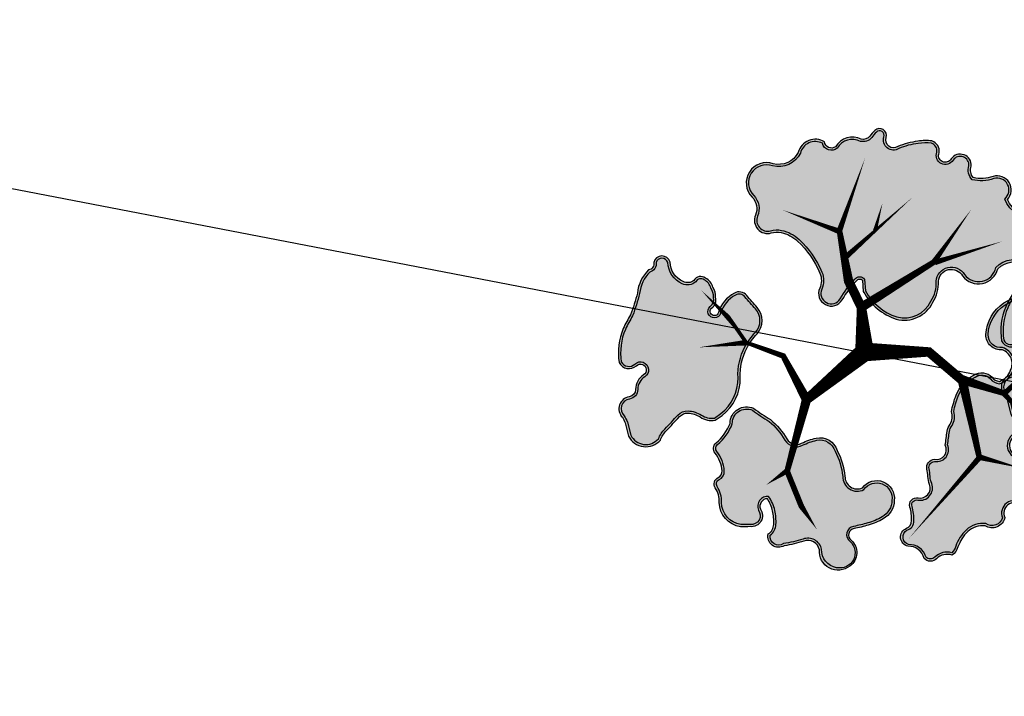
# Model space of a CAD drawing. Header units: metres. Extents: x 0 to 60282398, y -11592309 to 5708004.
# Tile 10 of 136: x 32353332 to 32353366, y 5707833 to 5707857. Entities that reach past the tile are written whole.
import ezdxf

# ---------------------------------------------------------------- set-up
doc = ezdxf.new("R2010")
doc.units = ezdxf.units.M
doc.header["$LTSCALE"] = 0.75
doc.layers.get('0').update_dxf_attribs({"linetype": 'CONTINUOUS'})
doc.layers.get('DEFPOINTS').update_dxf_attribs({"linetype": 'CONTINUOUS'})
for name, color, linetype, transparency in [('10414944$0$PF-Krone', 33, 'CONTINUOUS', 0.7), ('10414944$0$PF-Krone_SOL', 70, 'CONTINUOUS', 0.7), ('10414944$0$ST-Baum', 7, 'CONTINUOUS', 0.7)]:
    doc.layers.add(name, color=color, linetype=linetype, transparency=transparency)
doc.layers.add('10414944$0$PF-Stamm', color=7, linetype='CONTINUOUS', true_color=0x5f5144, transparency=0.7)

# ---------------------------------------------------------------- blocks, each defined once
blk = doc.blocks.new('19-A2-A0')
at = {"layer": 'DEFPOINTS'}
blk.add_lwpolyline([(-489.15, -204.65), (489.1499999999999, -204.65), (489.1499999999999, 204.6499999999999), (-489.15, 204.65)], close=True, dxfattribs=at)
blk = doc.blocks.new('10414944$0$PF-BAUM_12')
at = {"layer": '10414944$0$PF-Krone_SOL', "transparency": 33554457}
h = blk.add_hatch(color=256, dxfattribs=at)
h.dxf.hatch_style = 1
h.set_gradient(color1=(88, 186, 72), color2=(175, 217, 170), tint=1, name='INVSPHERICAL')
edge = h.paths.add_edge_path()
edge.add_arc((-1.275830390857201, 1.399382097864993), 0.5409778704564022, 250.2469540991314, 303.4279495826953)
edge.add_arc((-0.5984433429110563, 0.4187938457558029), 0.6510505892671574, 94.36910483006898, 125.6408546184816, ccw=False)
edge.add_arc((-0.587127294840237, 0.2706846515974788), 0.7995914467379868, 79.90603873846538, 94.36910483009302, ccw=False)
edge.add_arc((-0.4073649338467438, 1.280481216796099), 0.2260808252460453, 259.9060387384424, 345.036763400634)
edge.add_arc((3.355624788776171, 0.2747785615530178), 3.668983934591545, 162.1844054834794, 165.0367634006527, ccw=False)
edge.add_arc((-0.2456361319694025, 1.432098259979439), 0.1136697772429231, 342.1844054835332, 421.4180956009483)
edge.add_arc((-0.3771698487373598, 1.19066696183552), 0.3886064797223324, 61.41809560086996, 105.4179101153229)
edge.add_arc((-0.4936066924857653, 1.612872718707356), 0.04936068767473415, 76.8677145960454, 285.41791011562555, ccw=False)
edge.add_arc((-0.4341673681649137, 1.767018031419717), 0.1165230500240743, 245.5522695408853, 317.881899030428)
edge.add_arc((-0.4413423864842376, 1.854276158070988), 0.1900562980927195, 299.5067279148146, 335.7073154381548)
edge.add_arc((-0.3904004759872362, 1.888891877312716), 0.1663692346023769, 317.3095623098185, 366.5168461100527)
edge.add_arc((-0.3153293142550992, 1.913845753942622), 0.09042715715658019, 356.149970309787, 452.3298293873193)
edge.add_arc((-0.2836797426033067, 2.114347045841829), 0.115674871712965, 186.3954916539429, 252.218544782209, ccw=False)
edge.add_arc((-0.1459217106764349, 2.139917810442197), 0.2556222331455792, 124.29676579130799, 188.6524407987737, ccw=False)
edge.add_arc((-0.3624160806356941, 2.415849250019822), 0.09717537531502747, 318.212910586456, 468.939619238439)
edge.add_arc((-0.4454785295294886, 2.554862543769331), 0.06980565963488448, 219.6884793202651, 317.5680266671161, ccw=False)
edge.add_arc((-0.5986654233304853, 2.082493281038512), 0.439202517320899, 76.91022463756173, 116.5449462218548)
edge.add_arc((-1.495104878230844, 4.557210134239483), 2.19639944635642, 281.76109639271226, 288.5889336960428, ccw=False)
edge.add_arc((-1.011380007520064, 0.8577594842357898), 1.549581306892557, 91.33232178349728, 98.00209096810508)
edge.add_arc((-1.110200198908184, 1.690989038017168), 0.7109395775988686, 99.46380088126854, 131.7621549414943)
edge.add_arc((-1.477296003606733, 2.155428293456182), 0.1251505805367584, 148.2467478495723, 256.0758048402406)
edge.add_arc((-1.523772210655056, 1.967966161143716), 0.06798690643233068, -114.95558517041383, 76.07580484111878, ccw=False)
edge.add_arc((-1.636922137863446, 1.724823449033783), 0.2001945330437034, 65.04441483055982, 122.1083113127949)
edge.add_arc((-1.789896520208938, 1.968606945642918), 0.08761018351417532, 221.6313549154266, 302.10831131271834, ccw=False)
edge.add_arc((-1.960268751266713, 1.817176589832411), 0.1403324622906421, 41.63135491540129, 166.8647619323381)
edge.add_arc((-2.344888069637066, 1.951900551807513), 0.2684363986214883, 321.9494812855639, 337.47522959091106, ccw=False)
edge.add_line((-2.1335031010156, 1.78644815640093), (-2.24070044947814, 1.672145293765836))
edge.add_arc((-2.050168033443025, 1.55746642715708), 0.2223822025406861, 148.9568377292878, 261.8330409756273)
edge.add_arc((-2.014945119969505, 1.023902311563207), 0.3204793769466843, 78.77175414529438, 102.03339601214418, ccw=False)
edge.add_arc((0.8411733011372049, 15.41112581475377), 14.34749978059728, 258.7717541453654, 259.659480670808)
edge.add_arc((-1.756767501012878, 1.172825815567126), 0.1258717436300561, 30.356045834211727, 79.65948067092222, ccw=False)
edge.add_arc((-1.887098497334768, 1.096495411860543), 0.2769098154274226, -0.4934409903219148, 30.356045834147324, ccw=False)
edge.add_arc((-1.360198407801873, 1.091957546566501), 0.2500098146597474, 179.5065590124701, 221.3188039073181)
edge.add_line((-1.547967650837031, 0.9268890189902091), (-1.458662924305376, 0.8902364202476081))
edge = h.paths.add_edge_path()
edge.add_arc((-2.059481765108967, -1.084874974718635), 0.2169261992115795, 117.743017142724, 251.4279173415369, ccw=False)
edge.add_arc((-2.253533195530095, -0.7960594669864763), 0.1343037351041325, 313.8670810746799, 413.8728587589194)
edge.add_arc((-1.138115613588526, 0.5381594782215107), 1.605061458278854, 221.5239991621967, 229.7889853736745, ccw=False)
edge.add_arc((-2.284347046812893, -0.4136953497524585), 0.1251460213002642, 108.7980098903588, 243.7028881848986, ccw=False)
edge.add_arc((-2.265693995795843, -0.1709504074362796), 0.1375594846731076, 244.6114760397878, 299.8242441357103)
edge.add_arc((-2.492195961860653, 0.2241565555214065), 0.5929852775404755, 299.8242441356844, 314.8751988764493)
edge.add_arc((-2.363394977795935, 0.09479323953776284), 0.4104351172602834, 314.8751988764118, 336.5606790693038)
edge.add_arc((-2.060380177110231, -0.1191084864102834), 0.08929884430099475, 34.5470326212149, 142.2333231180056)
edge.add_arc((-2.250865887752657, -0.01744387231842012), 0.1287676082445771, 205.9400492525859, 338.60503773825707, ccw=False)
edge.add_arc((-1.108164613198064, 0.8263883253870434), 1.547287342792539, 211.5442282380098, 215.5748454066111, ccw=False)
edge.add_arc((-2.164689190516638, 0.135857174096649), 0.2878534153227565, 123.29343593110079, 204.4063149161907, ccw=False)
edge.add_arc((-2.467457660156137, 0.6266363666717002), 0.2890336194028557, 300.0552099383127, 335.4000582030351)
edge.add_arc((-2.130212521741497, 0.4722339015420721), 0.0818766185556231, 58.400233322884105, 155.4000582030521, ccw=False)
edge.add_arc((-2.045506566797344, 0.6099227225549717), 0.07978138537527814, 238.4002333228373, 306.4203699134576)
edge.add_arc((-2.216338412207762, 0.8414610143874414), 0.3675199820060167, 306.4203699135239, 341.4929146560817)
edge.add_arc((-1.788351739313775, 0.6981998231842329), 0.0838073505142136, 72.42881272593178, 161.4929146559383, ccw=False)
edge.add_arc((-1.597036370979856, 1.302356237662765), 0.5499169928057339, 252.4288127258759, 281.6379014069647)
edge.add_arc((-1.383265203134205, 0.6006349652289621), 0.1928224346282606, 8.247918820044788, 122.2309709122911, ccw=False)
edge.add_arc((1.431251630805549, 0.4423670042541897), 2.630268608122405, 175.9464692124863, 181.0703957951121)
edge.add_arc((-2.00401799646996, 0.487025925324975), 0.8109027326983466, 332.6061259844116, 353.35791097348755, ccw=False)
edge.add_arc((-1.169561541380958, 0.05459796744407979), 0.1289438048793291, 152.6061259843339, 239.8128226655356)
edge.add_arc((-1.570920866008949, -0.6353615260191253), 0.6692625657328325, 44.463168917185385, 59.81282266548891, ccw=False)
edge.add_arc((-1.241688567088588, -0.3122416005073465), 0.207959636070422, -40.16628795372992, 44.46316891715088, ccw=False)
edge.add_arc((-1.796536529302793, -0.0424845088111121), 0.8201163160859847, 308.5292996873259, 330.4961341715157, ccw=False)
edge.add_arc((-1.213439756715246, -0.8062843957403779), 0.1419798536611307, 120.5815233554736, 237.1739812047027)
edge.add_arc((-1.303262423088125, -1.129719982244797), 0.2045314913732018, -64.49100201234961, 86.39601769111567, ccw=False)
edge.add_arc((-1.343038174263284, -1.111542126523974), 0.2397159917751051, 240.4754072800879, 302.2335774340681, ccw=False)
edge.add_arc((-1.212496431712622, -0.7917876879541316), 0.5839379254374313, 226.3664527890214, 244.7951840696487, ccw=False)
edge.add_arc((-0.7205358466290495, -0.1507537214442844), 1.390051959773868, 222.9429445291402, 229.9249013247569, ccw=False)
edge.add_arc((-1.793739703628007, -1.149493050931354), 0.07597900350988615, 42.91905236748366, 173.4992252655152)
edge.add_arc((-2.057999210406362, -1.113256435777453), 0.1907810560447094, 248.2895516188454, 351.67143994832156, ccw=False)
edge = h.paths.add_edge_path()
edge.add_arc((1.205929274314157, -0.03808187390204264), 0.6648786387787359, 150.7733560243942, 194.5557528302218)
edge.add_arc((0.9110323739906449, -0.09418379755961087), 0.3658840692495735, 197.6598679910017, 276.7526309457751)
edge.add_arc((0.952501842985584, -0.04416556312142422), 0.413367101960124, 270.2151576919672, 305.5241216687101)
edge.add_arc((1.263719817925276, -0.5120154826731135), 0.1493904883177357, -27.722531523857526, 118.39088184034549, ccw=False)
edge.add_arc((1.610601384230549, -0.6627295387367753), 0.2294921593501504, 159.2734788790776, 288.7974055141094)
edge.add_arc((1.626703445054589, -1.144600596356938), 0.2708678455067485, -1.0830160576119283, 77.66915394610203, ccw=False)
edge.add_arc((2.168692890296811, -1.047722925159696), 0.2897181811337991, 200.6131926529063, 382.9337083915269)
edge.add_arc((2.707215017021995, -0.7256574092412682), 0.3428939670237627, 147.8226503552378, 217.5909619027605, ccw=False)
edge.add_arc((2.446820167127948, -0.3829052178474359), 0.16290167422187, 259.4479773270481, 409.1515361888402)
edge.add_arc((2.798913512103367, 0.06172643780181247), 0.4044681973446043, 199.717331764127, 232.6211177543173, ccw=False)
edge.add_arc((2.5485255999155, -0.1163427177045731), 0.1368451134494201, 103.25926930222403, 162.2981442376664, ccw=False)
edge.add_arc((2.458370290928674, 0.1298676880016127), 0.1273804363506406, 297.4751888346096, 447.5020763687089)
edge.add_arc((2.459664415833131, 0.3352758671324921), 0.07826466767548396, 98.81568539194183, 273.1183725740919, ccw=False)
edge.add_arc((2.400049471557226, 0.524655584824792), 0.1217398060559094, 293.0270260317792, 374.9290756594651)
edge.add_arc((2.024496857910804, 0.3265849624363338), 0.543938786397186, 24.94830871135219, 42.11834572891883)
edge.add_arc((1.777536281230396, 0.1571253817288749), 0.8417226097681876, 39.39936629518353, 55.74996385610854)
edge.add_arc((2.28871862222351, 0.9353909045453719), 0.09061071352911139, 104.71311163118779, 245.5829301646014, ccw=False)
edge.add_arc((2.245471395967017, 1.100085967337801), 0.0796678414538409, 284.7131116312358, 435.2868883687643)
edge.add_arc((2.178622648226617, 0.8455110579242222), 0.3428733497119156, 75.2868883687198, 90.15444429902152)
edge.add_arc((2.192026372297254, 1.29077250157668), 0.1033869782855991, 200.5438286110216, 262.03398358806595, ccw=False)
edge.add_arc((1.870840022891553, 1.232273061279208), 0.2254717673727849, 5.655231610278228, 92.28552345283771)
edge.add_arc((1.892300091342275, 1.532989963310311), 0.08133979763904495, 129.4673444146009, 248.01420052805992, ccw=False)
edge.add_arc((1.637745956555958, 1.592450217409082), 0.2028788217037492, 0.9413307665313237, 108.0270818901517)
edge.add_arc((1.551550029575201, 2.041084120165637), 0.2567838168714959, 198.8037610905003, 275.2310876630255, ccw=False)
edge.add_arc((1.081010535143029, 1.905345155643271), 0.2335470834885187, 13.10922937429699, 167.2287665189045)
edge.add_arc((0.667106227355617, 1.999163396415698), 0.1908567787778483, 279.3002843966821, 347.2287665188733, ccw=False)
edge.add_arc((0.7224061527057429, 1.661477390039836), 0.1513272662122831, 99.30028439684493, 228.8091673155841)
edge.add_arc((0.4651874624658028, 1.367563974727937), 0.2392448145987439, 21.174439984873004, 48.80916731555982, ccw=False)
edge.add_arc((0.3242069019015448, 1.312953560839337), 0.3904328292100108, -10.785665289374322, 21.17443998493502, ccw=False)
edge.add_arc((-0.3793027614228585, 1.446972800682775), 1.106594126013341, 325.74486024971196, 349.2143347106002, ccw=False)
edge.add_arc((0.3557932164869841, 0.9463672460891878), 0.217228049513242, 278.26632049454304, 325.74486024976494, ccw=False)
edge.add_arc((0.4080198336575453, 0.5868876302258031), 0.1460255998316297, 98.26632049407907, 271.6730814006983)
edge.add_arc((0.4513693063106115, -0.8972217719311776), 1.338716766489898, 79.76747323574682, 91.6730814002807, ccw=False)
edge.add_arc((0.6891909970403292, 0.3778839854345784), 0.04231861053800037, -16.432465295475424, 90.01007423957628, ccw=False)
edge.add_line((0.7297810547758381, 0.3659126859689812), (0.6256929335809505, 0.2865554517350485))
edge = h.paths.add_edge_path()
edge.add_arc((-1.555223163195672, -2.256860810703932), 0.1724464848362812, 12.61889715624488, 77.74548789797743)
edge.add_arc((-1.497699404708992, -1.992023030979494), 0.0985664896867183, 164.1816184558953, 257.7454878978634, ccw=False)
edge.add_arc((-1.721456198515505, -1.839061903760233), 0.1803346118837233, 315.6357971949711, 396.2246867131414)
edge.add_arc((-1.472164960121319, -1.696410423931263), 0.1099059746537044, 56.01674859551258, 199.1656324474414, ccw=False)
edge.add_arc((-1.356177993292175, -1.537461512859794), 0.08703497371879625, 231.184356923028, 306.6089972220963)
edge.add_arc((-1.496832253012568, -1.247567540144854), 0.4080502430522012, 298.157499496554, 320.4217660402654)
edge.add_arc((-1.11798689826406, -1.560733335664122), 0.08347454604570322, 20.653440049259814, 140.4217660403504, ccw=False)
edge.add_arc((-0.9321149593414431, -1.490670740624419), 0.1151636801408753, 200.653440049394, 324.1571524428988)
edge.add_arc((-0.5981400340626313, -1.731920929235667), 0.2968325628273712, 125.84330849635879, 144.1571524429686, ccw=False)
edge.add_arc((-1.130664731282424, -0.9947323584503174), 0.6125790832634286, 305.8433084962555, 313.7682870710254)
edge.add_arc((-0.6401686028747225, -1.506784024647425), 0.09649309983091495, 35.28302061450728, 133.7682870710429, ccw=False)
edge.add_arc((-0.4572847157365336, -1.411362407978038), 0.1114227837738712, 200.8652948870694, 329.8016618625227)
edge.add_arc((5.964283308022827, -14.91256498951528), 14.85870977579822, 114.5641547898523, 115.1946115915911, ccw=False)
edge.add_arc((-0.1457535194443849, -1.53409145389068), 0.1510899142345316, 81.99943588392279, 116.2838084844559, ccw=False)
edge.add_arc((-0.129520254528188, -1.215296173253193), 0.1692439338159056, 271.623806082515, 322.4572965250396)
edge.add_arc((0.4219089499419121, -2.358237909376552), 1.120399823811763, 101.73913672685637, 111.8636470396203, ccw=False)
edge.add_arc((0.2816683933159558, -1.70446625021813), 0.4517900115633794, 61.04925684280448, 101.19463553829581, ccw=False)
edge.add_arc((0.4292618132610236, -1.46198264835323), 0.1685760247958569, -13.329732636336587, 65.05412811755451, ccw=False)
edge.add_arc((0.7010017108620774, -1.543810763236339), 0.1159577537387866, 158.2536660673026, 207.0243362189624)
edge.add_arc((0.7266853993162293, -1.435719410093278), 0.2061208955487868, 231.262642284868, 284.3776458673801)
edge.add_arc((0.7593609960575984, -1.468039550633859), 0.1683652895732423, 276.3106959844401, 373.1888080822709)
edge.add_arc((1.062288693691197, -1.322645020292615), 0.175404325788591, 121.90959285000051, 217.5827224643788, ccw=False)
edge.add_arc((1.200896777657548, -1.578616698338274), 0.4662936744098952, 12.496320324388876, 119.7416173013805, ccw=False)
edge.add_arc((1.506231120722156, -1.497401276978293), 0.1511990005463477, -66.22516994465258, 7.478724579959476, ccw=False)
edge.add_arc((1.590651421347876, -1.74789974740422), 0.114559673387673, 101.819637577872, 224.4343109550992)
edge.add_arc((1.323807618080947, -2.03664429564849), 0.2788018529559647, -26.98815304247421, 48.416980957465, ccw=False)
edge.add_arc((1.336519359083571, -2.02291467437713), 0.2742964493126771, 258.990857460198, 329.2485978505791, ccw=False)
edge.add_arc((1.66179977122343, -1.475713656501), 0.899565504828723, 229.3858036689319, 245.17635397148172, ccw=False)
edge.add_arc((0.9994391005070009, -2.236995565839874), 0.1097420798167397, 45.60372013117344, 249.2447767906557)
edge.add_arc((0.8450705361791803, -2.446470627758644), 0.1573317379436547, -95.43504692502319, 42.77878194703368, ccw=False)
edge.add_arc((0.8006672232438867, -2.220340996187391), 0.3838892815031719, 232.7999714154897, 274.407434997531, ccw=False)
edge.add_arc((0.4866273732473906, -2.606367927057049), 0.1146907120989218, 44.40200116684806, 165.1103036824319)
edge.add_arc((0.2716337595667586, -2.538690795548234), 0.1109403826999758, 123.3851654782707, 339.8556773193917, ccw=False)
edge.add_arc((0.9022259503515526, -2.367494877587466), 0.6960862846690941, 164.2603500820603, 186.4803302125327, ccw=False)
edge.add_arc((0.1063747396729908, -2.200784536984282), 0.1277932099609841, 9.965197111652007, 176.719202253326)
edge.add_arc((-48.31590581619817, -1.449866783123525), 48.30042117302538, 358.76612727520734, 359.11787380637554, ccw=False)
edge.add_arc((-0.3151971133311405, -2.36688031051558), 0.3136623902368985, 290.4728574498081, 336.89978386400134, ccw=False)
edge.add_arc((-0.2908299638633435, -2.456150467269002), 0.221667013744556, 213.8839286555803, 292.643387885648, ccw=False)
edge.add_arc((-0.5921851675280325, -2.559347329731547), 0.1190918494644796, 350.1440179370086, 508.4433663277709)
edge.add_arc((-0.7458082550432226, -2.355904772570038), 0.1504419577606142, 180.1485714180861, 290.27907681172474, ccw=False)
edge.add_arc((-1.124075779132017, -2.47034283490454), 0.254777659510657, 26.59218980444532, 75.66559330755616)
edge.add_arc((-1.166043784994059, -2.634577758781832), 0.4242899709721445, 75.66559330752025, 104.334406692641)
edge.add_arc((-1.321724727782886, -2.025345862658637), 0.2045184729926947, 251.4046212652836, 284.3344066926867, ccw=False)
at = {"layer": '10414944$0$PF-Krone'}
for points in [[(-1.458662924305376, 0.8902364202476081, 0.236302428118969), (-0.9778122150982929, 0.9478932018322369, -0.1373019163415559), (-0.6480412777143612, 1.067952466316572, -0.0631909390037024), (-0.4469885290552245, 1.057899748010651, 0.3895355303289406), (-0.1889501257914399, 1.222107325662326, -0.0124464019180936), (-0.1374172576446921, 1.397320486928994, 0.3601882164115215), (-0.1912548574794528, 1.53191556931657, 0.1943794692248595), (-0.4804837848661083, 1.565288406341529, -1.286294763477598), (-0.4823919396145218, 1.660942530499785, 0.3265105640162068), (-0.3477347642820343, 1.688870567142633, 0.1592817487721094), (-0.2681144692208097, 1.776087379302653, 0.2180685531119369), (-0.2251062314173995, 1.907774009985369, 0.4461693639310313), (-0.3190053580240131, 2.00419816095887, -0.2953738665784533), (-0.3986347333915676, 2.101461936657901, -0.2884256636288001), (-0.2899595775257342, 2.351095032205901, 0.7723771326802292), (-0.3939564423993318, 2.507763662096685, -0.4550916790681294), (-0.4991959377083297, 2.510283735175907, 0.174684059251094), (-0.7949449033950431, 2.475396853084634, -0.029800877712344), (-1.047409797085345, 2.406921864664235, 0.0291105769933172), (-1.227096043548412, 2.392252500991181, 0.1418686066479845), (-1.583714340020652, 2.221290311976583, 0.5085862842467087), (-1.507411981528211, 2.033955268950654, -1.101217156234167), (-1.552456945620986, 1.906326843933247, 0.2542644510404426), (-1.743329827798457, 1.89439719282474, -0.3663288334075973), (-1.855379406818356, 1.910404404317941, 0.608209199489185), (-2.096929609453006, 1.849067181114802, -0.0678476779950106), (-2.1335031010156, 1.78644815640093, 2.948877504e-07), (-2.24070044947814, 1.672145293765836, 0.5366234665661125), (-2.081759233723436, 1.33733955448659, -0.1018480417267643), (-1.952542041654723, 1.338247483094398, 0.0038734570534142), (-1.734173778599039, 1.296653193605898, -0.2185080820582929), (-1.648152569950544, 1.236437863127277, -0.135425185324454), (-1.61019895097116, 1.094110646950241, 0.1844917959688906), (-1.547967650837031, 0.9268890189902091)], [(-1.449331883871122, 0.914521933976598, 0.2357563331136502), (-0.9925507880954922, 0.9693299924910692, -0.1371087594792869), (-0.650022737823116, 1.093886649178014, -0.0631909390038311), (-0.4424299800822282, 1.08350692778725, 0.3895355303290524), (-0.2140779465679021, 1.228823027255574, -0.0124464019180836), (-0.1621797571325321, 1.40527829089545, 0.3601882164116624), (-0.2036983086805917, 1.509075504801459, 0.1943794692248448), (-0.4735688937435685, 1.540214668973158, -1.313113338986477), (-0.4735688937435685, 1.685530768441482, 0.3457340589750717), (-0.3643422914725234, 1.709423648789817, 0.1727136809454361), (-0.2901245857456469, 1.790680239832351, 0.2305288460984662), (-0.2512488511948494, 1.907265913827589, 0.4756150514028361), (-0.3219321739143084, 1.977923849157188, -0.3044362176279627), (-0.4244230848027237, 2.098042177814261, -0.2845846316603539), (-0.3074946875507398, 2.370592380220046, 0.7260163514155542), (-0.3801521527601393, 2.484769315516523, -0.4020089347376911), (-0.5127773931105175, 2.486660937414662, 0.1708811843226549), (-0.7849081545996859, 2.45133185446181, -0.030277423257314), (-1.044448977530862, 2.380972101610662, 0.0294428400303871), (-1.223145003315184, 2.366542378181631, 0.1402723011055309), (-1.563430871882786, 2.204516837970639, 0.4972462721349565), (-1.501153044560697, 2.059200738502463, -1.101217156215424), (-1.563430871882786, 1.88274547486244, 0.2542644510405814), (-1.729505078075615, 1.872365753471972, -0.3663288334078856), (-1.874820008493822, 1.893125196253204, 0.6141498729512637), (-2.07203312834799, 1.841226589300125, -0.0708190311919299), (-2.113755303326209, 1.769482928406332, 2.948877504e-07), (-2.219780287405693, 1.656430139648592, 0.525075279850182), (-2.08241276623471, 1.363759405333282, -0.098299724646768), (-1.947477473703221, 1.363759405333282, 0.003873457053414), (-1.729505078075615, 1.322240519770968, -0.2185080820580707), (-1.625708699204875, 1.249582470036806, -0.1354251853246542), (-1.584190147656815, 1.093886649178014, 0.177651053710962), (-1.532291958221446, 0.9485705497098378)], [(0.6256929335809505, 0.2865554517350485, 0.1933951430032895), (0.5623908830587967, -0.2051804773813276, 0.3594936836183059), (0.9540541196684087, -0.4575297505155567, 0.1552950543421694), (1.192686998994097, -0.3805930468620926, -0.7407271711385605), (1.3959618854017, -0.5815104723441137, 0.6341537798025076), (1.684548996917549, -0.8799814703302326, -0.3578164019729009), (1.897522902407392, -1.149720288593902, 1.020458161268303), (2.435510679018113, -0.9348296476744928, -0.3141877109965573), (2.416988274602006, -0.5430520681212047, 0.7652739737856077), (2.55336774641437, -0.2596795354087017, -0.1445644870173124), (2.418159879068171, -0.07473305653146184, -0.2634594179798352), (2.517139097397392, 0.01685440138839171, 0.767513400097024), (2.46392193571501, 0.2571270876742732, -0.9514777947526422), (2.447669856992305, 0.4126159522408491, 0.3733976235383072), (2.517680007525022, 0.5560185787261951, 0.0750589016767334), (2.427969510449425, 0.6913852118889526, 0.0714642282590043), (2.251262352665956, 0.8528843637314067, -0.7058787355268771), (2.265705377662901, 1.023030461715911, 0.7713123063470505), (2.265705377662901, 1.17714147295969, 0.0649631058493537), (2.177698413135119, 1.188383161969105, -0.2749303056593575), (2.095214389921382, 1.254491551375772, 0.397090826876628), (1.861848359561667, 1.457565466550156, -0.5689269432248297), (1.840597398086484, 1.595783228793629, 0.5045108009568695), (1.574961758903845, 1.785369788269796, -0.3464145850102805), (1.308471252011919, 1.958315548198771, 0.7962878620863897), (0.8532412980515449, 1.956972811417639, -0.3053894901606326), (0.6979503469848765, 1.810815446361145, 0.634061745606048), (0.6227466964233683, 1.547600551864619, -0.1211670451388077), (0.6882796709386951, 1.453981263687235, -0.1403633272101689), (0.7077423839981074, 1.239889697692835, -0.1027643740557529), (0.5353407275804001, 0.8240941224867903, -0.2101796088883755), (0.387025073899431, 0.7313960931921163, 0.9440570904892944), (0.4122832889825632, 0.4409242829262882, -0.0519947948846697), (0.6891835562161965, 0.4202025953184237, -0.5009948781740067), (0.7297810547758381, 0.3659126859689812)], [(0.6458003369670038, 0.2691786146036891, 0.1909371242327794), (0.5873875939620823, -0.1979556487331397, 0.3601447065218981), (0.9524675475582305, -0.4315228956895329, 0.1572908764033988), (1.178817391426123, -0.3585331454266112, -0.7407515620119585), (1.419770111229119, -0.5921001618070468, 0.643471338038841), (1.682627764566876, -0.853037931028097, -0.3601132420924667), (1.923580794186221, -1.144996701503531, 1.00517388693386), (2.412787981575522, -0.9479245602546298, -0.3257591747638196), (2.405486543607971, -0.5134078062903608, 0.8127912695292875), (2.536915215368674, -0.2798407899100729, -0.1491183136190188), (2.390883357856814, -0.07546930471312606, -0.2723945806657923), (2.507708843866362, 0.04131420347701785, 0.7518353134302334), (2.463899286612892, 0.2310874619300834, -0.9284231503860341), (2.440071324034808, 0.4376929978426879, 0.3586234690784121), (2.493083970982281, 0.5472126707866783, 0.0741969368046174), (2.4082640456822, 0.6743970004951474, 0.0710150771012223), (2.238340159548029, 0.8302132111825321, -0.6982143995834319), (2.259099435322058, 1.04818736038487, 0.7713123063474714), (2.259099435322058, 1.151984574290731, 0.06631508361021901), (2.176062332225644, 1.162364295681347, -0.2867628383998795), (2.069612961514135, 1.248838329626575, 0.4089344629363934), (1.857866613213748, 1.431312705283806, -0.5457838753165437), (1.814057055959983, 1.606487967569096, 0.4897034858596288), (1.580405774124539, 1.759766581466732, -0.3508266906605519), (1.283413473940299, 1.951223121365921, 0.7987006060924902), (0.8786075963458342, 1.951223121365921, -0.305389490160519), (0.7021537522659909, 1.785147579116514, 0.6340617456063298), (0.6398759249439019, 1.567173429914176, -0.1211670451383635), (0.7125333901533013, 1.463376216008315, -0.140363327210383), (0.7332926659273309, 1.235022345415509, -0.1027643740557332), (0.5568388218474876, 0.8094537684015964, -0.2101796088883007), (0.3907646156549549, 0.7056565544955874, 0.9440570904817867), (0.4115238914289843, 0.4669229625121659, -0.0516159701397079), (0.691774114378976, 0.4461635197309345, -0.5326730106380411), (0.7514467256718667, 0.3497238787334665)], [(-2.128572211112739, -1.290504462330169, -0.6599101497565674), (-2.160462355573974, -0.8928856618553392, 0.4663383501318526), (-2.174350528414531, -0.6875809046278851, -0.0360784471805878), (-2.339789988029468, -0.5258898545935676, -0.6675784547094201), (-2.324673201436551, -0.295224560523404, 0.2456826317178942), (-2.19728000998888, -0.2902908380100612, 0.0657667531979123), (-2.073806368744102, -0.1960596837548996, 0.0949041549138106), (-1.986828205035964, -0.0684686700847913, 0.5078024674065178), (-2.130971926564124, -0.06441764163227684, -0.6535406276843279), (-2.366660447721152, -0.07377074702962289, -0.0175886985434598), (-2.426819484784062, 0.01691476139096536, -0.3694791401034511), (-2.322699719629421, 0.3764652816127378, 0.1554554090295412), (-2.20465773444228, 0.5063174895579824, -0.4504662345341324), (-2.087310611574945, 0.541970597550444, 0.3058267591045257), (-1.998139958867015, 0.5457240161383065, 0.1542387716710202), (-1.86782494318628, 0.72480211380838, -0.4094373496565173), (-1.763051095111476, 0.7780969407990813, 0.1281432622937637), (-1.48610388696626, 0.7637444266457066, -0.5428599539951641), (-1.192437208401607, 0.6282966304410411, 0.0223610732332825), (-1.198557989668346, 0.3932313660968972, -0.0907950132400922), (-1.284046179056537, 0.1139256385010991, 0.4000053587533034), (-1.234397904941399, -0.05685942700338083, -0.06707582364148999), (-1.093267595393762, -0.1665761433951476, -0.3870185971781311), (-1.082770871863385, -0.4463772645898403, -0.0961429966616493), (-1.285673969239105, -0.6840530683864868, 0.5576932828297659), (-1.29040559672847, -0.9255929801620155, -0.7734945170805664), (-1.215180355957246, -1.314313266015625, -0.2761885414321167), (-1.461169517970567, -1.320129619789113, -0.0805842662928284), (-1.615438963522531, -1.214423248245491, -0.0304739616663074), (-1.738099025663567, -1.097754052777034, 0.6406349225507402), (-1.869230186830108, -1.140890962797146, -0.4843983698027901)], [(-2.227215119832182, -1.171771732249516, -0.3770349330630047), (-2.141779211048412, -0.9110006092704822, 0.4627582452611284), (-2.158232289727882, -0.6671480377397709, -0.0367926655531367), (-2.323881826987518, -0.504607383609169, -0.6506715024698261), (-2.325133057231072, -0.3233377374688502, 0.2268853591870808), (-2.1843442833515, -0.3128557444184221, 0.0657667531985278), (-2.055454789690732, -0.2144913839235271, 0.102669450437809), (-1.957814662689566, -0.06641701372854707, 0.5607344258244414), (-2.154037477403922, -0.05184492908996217, -0.6723522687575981), (-2.34416146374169, -0.06051485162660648, -0.0176961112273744), (-2.403786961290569, 0.02911284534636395, -0.3669931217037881), (-2.309008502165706, 0.3543383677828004, 0.1548309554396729), (-2.181008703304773, 0.4954901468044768, -0.4504662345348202), (-2.100939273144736, 0.519817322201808, 0.3058267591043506), (-1.982697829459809, 0.5247944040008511, 0.1542387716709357), (-1.843160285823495, 0.7165460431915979, -0.4094373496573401), (-1.770903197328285, 0.7533007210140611, 0.1303299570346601), (-1.476008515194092, 0.7392897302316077, -0.5463726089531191), (-1.218586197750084, 0.6272299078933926, 0.0219199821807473), (-1.22459572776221, 0.3945170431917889, -0.0902379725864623), (-1.307139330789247, 0.1258928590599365, 0.4000053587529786), (-1.247476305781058, -0.07934194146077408, -0.0670758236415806), (-1.111830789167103, -0.1847947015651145, -0.3907620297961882), (-1.104185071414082, -0.4313992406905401, -0.0963887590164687), (-1.30053448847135, -0.6626354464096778, 0.5682633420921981), (-1.298295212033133, -0.9512673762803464, -0.7910607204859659), (-1.227756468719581, -1.291487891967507, -0.2793394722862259), (-1.44918974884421, -1.297020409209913, -0.0813963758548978), (-1.598071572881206, -1.195043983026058, -0.030818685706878), (-1.719784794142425, -1.079253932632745, 0.674461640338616), (-1.887962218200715, -1.140040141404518, -0.7642199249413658)], [(-1.386942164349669, -2.219187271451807, 0.2920727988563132), (-1.518620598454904, -2.088343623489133, -0.4325514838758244), (-1.592533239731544, -1.965154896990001, 0.3668828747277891), (-1.575979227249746, -1.732492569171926, -0.7208837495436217), (-1.41073295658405, -1.605276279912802, 0.3415219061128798), (-1.304274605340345, -1.607326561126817, 0.097452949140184), (-1.182325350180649, -1.507549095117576, -0.5760032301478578), (-1.039877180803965, -1.531290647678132, 0.5979171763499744), (-0.8387602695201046, -1.558106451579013, -0.0800797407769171), (-0.7719564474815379, -1.491302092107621, 0.0345930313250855), (-0.70691708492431, -1.437102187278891, -0.458285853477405), (-0.5614004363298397, -1.4510480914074, 0.6305648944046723), (-0.3609831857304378, -1.467407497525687, -0.0027508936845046), (-0.2126588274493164, -1.398622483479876, -0.1507197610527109), (-0.1247243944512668, -1.384472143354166, 0.2255132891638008), (0.004673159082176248, -1.31842539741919, -0.0442052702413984), (0.1939567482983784, -1.26127229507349, -0.17698111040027), (0.5003607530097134, -1.309133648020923, -0.356004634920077), (0.5932962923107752, -1.500848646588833, 0.2160736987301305), (0.5977049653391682, -1.596498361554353, 0.2359984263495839), (0.7778676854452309, -1.635384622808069, 0.4498275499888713), (0.9232853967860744, -1.429625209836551, -0.443520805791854), (0.9695733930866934, -1.1737472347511, -0.5053844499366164), (1.656143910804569, -1.477721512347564, -0.3331592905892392), (1.567185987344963, -1.635769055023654, 0.5926633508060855), (1.508849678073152, -1.828101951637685, -0.3414268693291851), (1.572248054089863, -2.163166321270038, -0.3165356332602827), (1.284138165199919, -2.292163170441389, -0.069008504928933), (1.076216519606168, -2.158582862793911, 1.230950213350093), (0.9605491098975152, -2.339615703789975, -0.6886555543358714), (0.8301685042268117, -2.603095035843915, -0.1835680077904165), (0.5685679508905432, -2.526120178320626, 0.5814783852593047), (0.3757877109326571, -2.576897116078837, -1.382341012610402), (0.21058719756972, -2.446056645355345, -0.0972578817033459), (0.2322399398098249, -2.178669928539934, 0.8906075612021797), (-0.02120902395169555, -2.193471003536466, -0.0015347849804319), (-0.02668416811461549, -2.489942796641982, -0.2053929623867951), (-0.2054894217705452, -2.660731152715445, -0.357852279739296), (-0.474850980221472, -2.579732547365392, 0.8265324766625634), (-0.6936661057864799, -2.49702167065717, -0.5212910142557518), (-0.8962497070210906, -2.356294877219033, 0.2174566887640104), (-1.060997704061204, -2.223497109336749, 0.1257478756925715), (-1.27108986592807, -2.223497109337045, -0.1446803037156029)], [(-1.365577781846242, -2.198384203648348, 0.2707968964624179), (-1.513099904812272, -2.06292650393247, -0.4325514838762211), (-1.567508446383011, -1.972244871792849, 0.3547366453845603), (-1.555338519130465, -1.728500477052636, -0.649807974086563), (-1.424049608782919, -1.622575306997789, 0.3596155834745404), (-1.292000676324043, -1.630258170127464, 0.0974529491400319), (-1.162278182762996, -1.524120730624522, -0.5760032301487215), (-1.06421532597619, -1.540464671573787, 0.597917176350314), (-0.8176760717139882, -1.573336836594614, -0.0800797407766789), (-0.7567258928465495, -1.512386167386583, 0.0345930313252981), (-0.6889249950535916, -1.455884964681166, -0.4460569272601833), (-0.5843328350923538, -1.463769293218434, 0.599943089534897), (-0.3429985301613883, -1.48769309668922, -0.0026290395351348), (-0.2014746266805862, -1.422108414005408, -0.1555896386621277), (-0.1263578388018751, -1.410524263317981, 0.2187646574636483), (0.0206808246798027, -1.340050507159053, -0.0426197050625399), (0.1991265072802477, -1.28676342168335, -0.1774726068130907), (0.4885873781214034, -1.332346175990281, -0.3543214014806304), (0.5683774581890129, -1.493159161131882, 0.2227057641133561), (0.5772181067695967, -1.613326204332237, 0.2401277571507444), (0.7825593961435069, -1.661025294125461, 0.4563453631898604), (0.9471374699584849, -1.417823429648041, -0.4529994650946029), (0.9829150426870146, -1.196080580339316, -0.5041860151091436), (1.630494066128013, -1.482200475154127, -0.3252825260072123), (1.558938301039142, -1.610954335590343, 0.5878249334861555), (1.490960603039, -1.847003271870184, -0.3414060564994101), (1.549457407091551, -2.150600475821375, -0.3121639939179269), (1.292148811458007, -2.267204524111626, -0.0678541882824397), (1.09376060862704, -2.139363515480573, 1.196239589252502), (0.9451168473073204, -2.361404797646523, -0.6793377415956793), (0.8304648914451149, -2.576977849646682, -0.1839465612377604), (0.5857126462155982, -2.506474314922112, 0.5734848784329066), (0.3510000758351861, -2.56892648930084, -1.514782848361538), (0.2386263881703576, -2.460436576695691, -0.1059454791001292), (0.2588140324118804, -2.1803488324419, 0.9106962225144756), (-0.04720771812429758, -2.19255139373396, -0.0015108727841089), (-0.05257756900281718, -2.484247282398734, -0.2013899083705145), (-0.2150528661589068, -2.636537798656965, -0.3448161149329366), (-0.447731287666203, -2.573042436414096, 0.767088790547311), (-0.7103878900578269, -2.475189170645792, -0.5150631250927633), (-0.8701251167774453, -2.35054867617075, 0.2235782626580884), (-1.05455818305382, -2.198297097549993, 0.1257478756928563), (-1.277529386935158, -2.198297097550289, -0.1252454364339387)]]:
    blk.add_lwpolyline(points, format="xyb", close=True, dxfattribs=at)
at = {"layer": '10414944$0$PF-Stamm'}
for points in [[(0.04563796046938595, -0.1010697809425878, 0.2167480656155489, 0.1083740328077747, 0), (-0.7801243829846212, 0.1666490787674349, 0.1083740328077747, 0.06502441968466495, 0), (-0.4990996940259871, 0.66531309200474, 0.06502441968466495, 0.0433496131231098, 0), (-0.5990764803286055, 1.107644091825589, 0.0433496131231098, 0.0433496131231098, 0), (-0.4752625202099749, 1.405143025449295, 0.06502441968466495, 1.976742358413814e-14, 0), (-0.3708803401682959, 1.868965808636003, 0, 0, 0)], [(0.04563796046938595, -0.1010697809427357, 0.2167480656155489, 0.1083740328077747, 0), (0.4579577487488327, 0.2037355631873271, 0.1083740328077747, 0.1083740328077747, 0), (0.635246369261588, 0.4942200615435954, 0.1083740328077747, 0.06502441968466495, 0), (1.062144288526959, 0.8906492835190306, 0.06502441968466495, 0, 0), (0.9168618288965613, 1.581651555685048, 0, 0, 0)], [(-0.5990764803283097, 1.107644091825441, 0.06502441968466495, 0, 0), (-0.9411170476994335, 1.541027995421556, 0, 0, 0)], [(1.073358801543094, 0.8980643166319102, 0.06502441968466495, 0, 0), (1.93821991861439, 1.100220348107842, 0, 0, 0)], [(0.8405478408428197, 0.6848686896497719, 0.06571975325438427, 0.06502441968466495, 0), (0.8407648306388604, 0.6755265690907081, 0.06502441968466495, 0, 0), (1.84986592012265, 0.3936412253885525, 0, 0, 0)], [(1.291467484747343, 0.5526215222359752, 0.04551709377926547, 1.248468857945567e-14, 0), (1.60954243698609, 0.6515425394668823, 0, 0, 0)], [(0.4765872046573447, 0.1999360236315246, 0.1083740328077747, 0.06502441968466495, 0), (1.349579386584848, -0.2157637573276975, 0.06502441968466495, 0, 0), (2.103155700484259, -0.2532561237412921, 0, 0, 0)], [(-0.7801243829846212, 0.1666490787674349, 0.1083740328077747, 0.06502441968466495, 0), (-1.590640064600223, -0.0880399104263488, 0.06502441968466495, 0, 0), (-1.860806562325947, 0.02902439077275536, 0, 0, 0)], [(0.04563796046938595, -0.1010697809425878, 0.2167480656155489, 0.1083740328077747, 0), (0.4457675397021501, -0.7261262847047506, 0.1083740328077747, 0.1083740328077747, 0), (0.379222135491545, -1.20937656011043, 0.1083740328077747, 0.06502441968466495, 0), (0.5138973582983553, -1.72273095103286, 0.06502441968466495, 2.236840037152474e-14, 0), (1.326701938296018, -1.906524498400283, 0, 0, 0)], [(-1.585548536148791, -0.07450252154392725, 0.06502441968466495, 0.06502441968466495, 0), (-1.849138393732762, -0.4466609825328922, 0.06502441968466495, 0, 0), (-1.978642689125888, -0.7430559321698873, 0, 0, 0)], [(1.355109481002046, -0.2292841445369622, 0.06502441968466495, 0, 0), (1.98458972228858, -0.7586984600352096, 0, 0, 0), (1.998481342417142, -0.7574120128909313, 0, 0, 0)], [(0.379222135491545, -1.22838968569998, 0.1083740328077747, 0.06502441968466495, 0), (-0.2688033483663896, -1.876420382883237, 0.06502441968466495, 0, 0), (-1.498308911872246, -1.692626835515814, 0, 0, 0)], [(0.5085500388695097, -1.712404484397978, 0.06502441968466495, 0, 0), (0.2969964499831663, -2.525726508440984, 0, 0, 0)], [(-0.2592968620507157, -1.885926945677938, 0.06502441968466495, 0, 0), (-0.1056086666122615, -2.359670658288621, 0, 0, 0), (-0.2688033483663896, -2.65120525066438, 0, 0, 0)]]:
    blk.add_lwpolyline(points, format="xyseb", dxfattribs=at)
blk = doc.blocks.new('10414944')
at = {"layer": '10414944$0$ST-Baum', "xscale": 2.971407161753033, "yscale": 2.971407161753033, "zscale": 1.238086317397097, "rotation": 57.40868327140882}
for p in [(32353373.65070788, 5707846.086008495), (32353360.52611256, 5707845.340714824)]:
    blk.add_blockref('10414944$0$PF-BAUM_12', p, dxfattribs=at)

msp = doc.modelspace()

# ---------------------------------------------------------------- block references
msp.add_blockref('10414944', (0, 0))
at = {"xscale": 0.25, "yscale": 0.25, "zscale": 0.25, "rotation": 349.0867958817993}
msp.add_blockref('19-A2-A0', (32353428.52751582, 5707884.314449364), dxfattribs=at)

doc.saveas('drawing.dxf')
